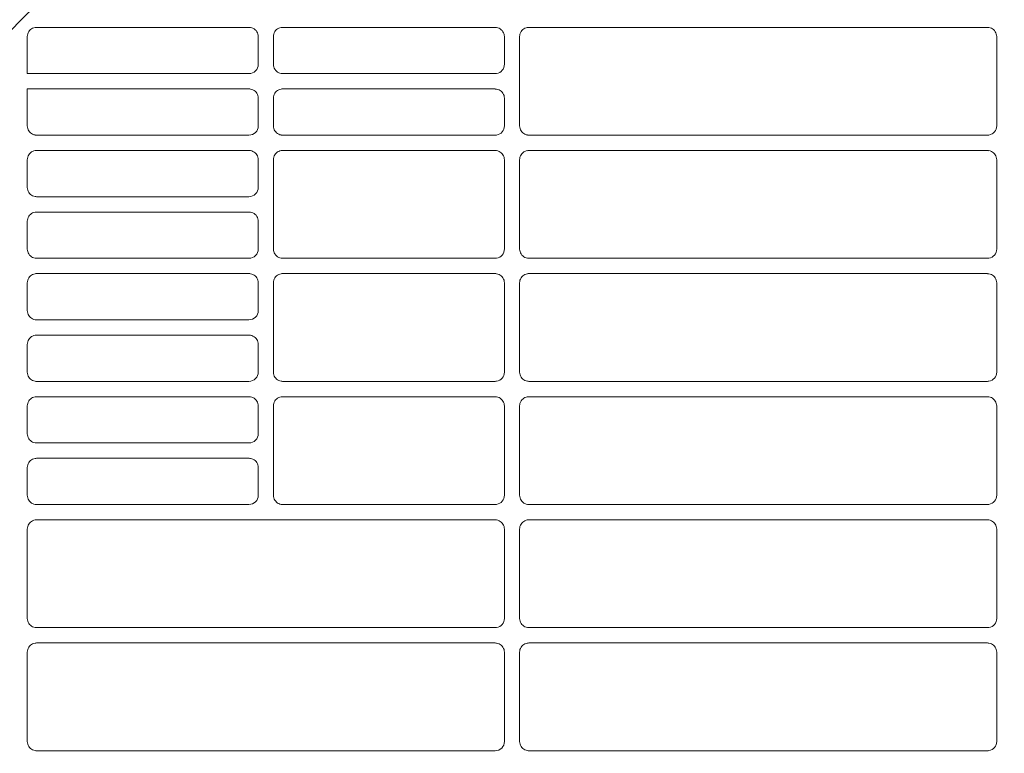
# Model space of a CAD drawing. Header units: millimetres. Extents: x -3034 to 546681, y -100001 to 133386.
# Tile 144 of 173: x 101760 to 101920, y -17900 to -17781. Entities that reach past the tile are written whole.
import ezdxf

# ---------------------------------------------------------------- set-up
doc = ezdxf.new("R2010")
doc.units = ezdxf.units.MM
doc.linetypes.add('ACAD_ISO03W100', pattern=[150, 60, -90])
doc.layers.get('Defpoints').update_dxf_attribs({"color": 252})
for name, color, linetype in [('___INST__AR_podstawy', 3, 'Continuous'), ('DETAIL', 5, 'Continuous'), ('ELEK CIENKIE', 80, 'Continuous'), ('ELEK ODGROMÓWKA', 214, 'Continuous')]:
    doc.layers.add(name, color=color, linetype=linetype)
doc.layers.add('I_WYMIARY', color=6, linetype='Continuous', lineweight=18)
doc.styles.add('DETALE1_100', font='arial.ttf', dxfattribs={"width": 0.6, "height": 200})
doc.dimstyles.new('Detale 1_100', dxfattribs={"dimscale": 0.12, "dimtxt": 250, "dimasz": 20, "dimexe": 50, "dimexo": 0, "dimgap": 30, "dimtad": 1, "dimdec": 1, "dimlfac": 0.1, "dimzin": 9, "dimdsep": 46, "dimtxsty": 'DETALE1_100', "dimblk1": 'DIM_KRESKA_', "dimblk2": 'DIM_KRESKA_', "dimsah": 1, "dimcen": 0, "dimse1": 1, "dimse2": 1, "dimclrd": 256, "dimclre": 256, "dimclrt": 256, "dimadec": 0, "dimazin": 0, "dimtfac": 0.01, "dimtdec": 1, "dimtix": 1, "dimtofl": 0, "dimtmove": 0, "dimatfit": 3, "dimfxl": 1, "dimtolj": 1, "dimtzin": 12, "dimlwd": -1, "dimarcsym": 0})

# ---------------------------------------------------------------- blocks, each defined once
blk = doc.blocks.new('iglice')
at = {"layer": 'ELEK CIENKIE', "color": 80, "linetype": 'ACAD_ISO03W100', "ltscale": 3}
blk.add_circle((-5706.4, 7322.5), 4350, dxfattribs=at)
blk = doc.blocks.new('wentDACH')
at = {"layer": 'DETAIL', "color": 8, "linetype": 'Continuous', "lineweight": 9}
for p, q in [((-84273.47, 25617.56), (-84273.48, 25617.35)), ((-84273.48, 25611.34), (-84273.48, 25617.35)), ((-84273.42, 25617.77), (-84273.47, 25617.56)), ((-84273.35, 25617.96), (-84273.42, 25617.77)), ((-84273.25, 25618.15), (-84273.35, 25617.96)), ((-84273.13, 25618.32), (-84273.25, 25618.15)), ((-84272.98, 25618.47), (-84273.13, 25618.32)), ((-84272.81, 25618.6), (-84272.98, 25618.47)), ((-84272.63, 25618.7), (-84272.81, 25618.6)), ((-84272.43, 25618.77), (-84272.63, 25618.7)), ((-84272.23, 25618.82), (-84272.43, 25618.77)), ((-84271.99, 25618.84), (-84237.45, 25618.84)), ((-84237.01, 25618.77), (-84237.22, 25618.82)), ((-84236.81, 25618.7), (-84237.01, 25618.77)), ((-84236.63, 25618.59), (-84236.81, 25618.7)), ((-84236.46, 25618.46), (-84236.63, 25618.59)), ((-84236.31, 25618.31), (-84236.46, 25618.46)), ((-84236.19, 25618.14), (-84236.31, 25618.31)), ((-84236.09, 25617.96), (-84236.19, 25618.14)), ((-84236.02, 25617.76), (-84236.09, 25617.96)), ((-84235.97, 25617.55), (-84236.02, 25617.76)), ((-84235.96, 25617.34), (-84235.97, 25617.55)), ((-84235.96, 25617.34), (-84235.96, 25612.84)), ((-84233.47, 25617.56), (-84233.48, 25617.35)), ((-84233.48, 25612.83), (-84233.48, 25617.35)), ((-84233.42, 25617.76), (-84233.47, 25617.56)), ((-84233.35, 25617.96), (-84233.42, 25617.76)), ((-84233.25, 25618.15), (-84233.35, 25617.96)), ((-84233.13, 25618.32), (-84233.25, 25618.15)), ((-84232.98, 25618.47), (-84233.13, 25618.32)), ((-84232.81, 25618.6), (-84232.98, 25618.47)), ((-84232.63, 25618.7), (-84232.81, 25618.6)), ((-84232.43, 25618.77), (-84232.63, 25618.7)), ((-84232.23, 25618.82), (-84232.43, 25618.77)), ((-84231.99, 25618.84), (-84197.45, 25618.84)), ((-84197.01, 25618.77), (-84197.22, 25618.82)), ((-84196.81, 25618.7), (-84197.01, 25618.77)), ((-84196.63, 25618.59), (-84196.81, 25618.7)), ((-84196.46, 25618.46), (-84196.63, 25618.59)), ((-84196.31, 25618.31), (-84196.46, 25618.46)), ((-84196.19, 25618.14), (-84196.31, 25618.31)), ((-84196.09, 25617.96), (-84196.19, 25618.14)), ((-84196.02, 25617.76), (-84196.09, 25617.96)), ((-84195.97, 25617.55), (-84196.02, 25617.76)), ((-84195.96, 25617.34), (-84195.97, 25617.55)), ((-84195.96, 25617.34), (-84195.96, 25612.84)), ((-84193.47, 25617.56), (-84193.48, 25617.35)), ((-84193.48, 25602.83), (-84193.48, 25617.35)), ((-84193.43, 25617.76), (-84193.47, 25617.56)), ((-84193.35, 25617.96), (-84193.43, 25617.76)), ((-84193.25, 25618.15), (-84193.35, 25617.96)), ((-84193.13, 25618.32), (-84193.25, 25618.15)), ((-84192.98, 25618.47), (-84193.13, 25618.32)), ((-84192.81, 25618.6), (-84192.98, 25618.47)), ((-84192.63, 25618.7), (-84192.81, 25618.6)), ((-84192.43, 25618.77), (-84192.63, 25618.7)), ((-84192.23, 25618.82), (-84192.43, 25618.77)), ((-84191.99, 25618.84), (-84117.45, 25618.84)), ((-84117.01, 25618.77), (-84117.22, 25618.82)), ((-84116.81, 25618.7), (-84117.01, 25618.77)), ((-84116.63, 25618.59), (-84116.81, 25618.7)), ((-84116.46, 25618.47), (-84116.63, 25618.59)), ((-84116.32, 25618.31), (-84116.46, 25618.47)), ((-84116.19, 25618.14), (-84116.32, 25618.31)), ((-84116.09, 25617.96), (-84116.19, 25618.14)), ((-84116.02, 25617.76), (-84116.09, 25617.96)), ((-84115.97, 25617.55), (-84116.02, 25617.76)), ((-84115.96, 25617.34), (-84115.97, 25617.55)), ((-84115.96, 25617.34), (-84115.96, 25602.84)), ((-84233.48, 25612.83), (-84233.47, 25612.62)), ((-84233.47, 25612.62), (-84233.42, 25612.41)), ((-84237.46, 25611.34), (-84273.48, 25611.34)), ((-84233.42, 25612.41), (-84233.35, 25612.22)), ((-84233.35, 25612.22), (-84233.25, 25612.03)), ((-84233.25, 25612.03), (-84233.12, 25611.86)), ((-84233.12, 25611.86), (-84232.98, 25611.71)), ((-84232.98, 25611.71), (-84232.81, 25611.58)), ((-84232.81, 25611.58), (-84232.62, 25611.48)), ((-84232.62, 25611.48), (-84232.43, 25611.41)), ((-84232.43, 25611.41), (-84232.22, 25611.36)), ((-84197.46, 25611.34), (-84231.99, 25611.34)), ((-84273.48, 25608.84), (-84237.45, 25608.84)), ((-84273.48, 25602.83), (-84273.48, 25608.84)), ((-84237.01, 25608.77), (-84237.22, 25608.82)), ((-84236.81, 25608.7), (-84237.01, 25608.77)), ((-84236.63, 25608.59), (-84236.81, 25608.7)), ((-84236.46, 25608.46), (-84236.63, 25608.59)), ((-84236.31, 25608.31), (-84236.46, 25608.46)), ((-84236.19, 25608.14), (-84236.31, 25608.31)), ((-84236.09, 25607.96), (-84236.19, 25608.14)), ((-84236.02, 25607.76), (-84236.09, 25607.96)), ((-84235.97, 25607.55), (-84236.02, 25607.76)), ((-84233.42, 25607.76), (-84233.47, 25607.56)), ((-84233.35, 25607.96), (-84233.42, 25607.76)), ((-84233.25, 25608.15), (-84233.35, 25607.96)), ((-84233.13, 25608.32), (-84233.25, 25608.15)), ((-84232.98, 25608.47), (-84233.13, 25608.32)), ((-84232.81, 25608.59), (-84232.98, 25608.47)), ((-84232.63, 25608.7), (-84232.81, 25608.59)), ((-84232.43, 25608.77), (-84232.63, 25608.7)), ((-84232.23, 25608.82), (-84232.43, 25608.77)), ((-84231.99, 25608.84), (-84197.45, 25608.84)), ((-84197.01, 25608.77), (-84197.22, 25608.82)), ((-84196.81, 25608.69), (-84197.01, 25608.77)), ((-84196.63, 25608.59), (-84196.81, 25608.69)), ((-84196.46, 25608.46), (-84196.63, 25608.59)), ((-84196.31, 25608.31), (-84196.46, 25608.46)), ((-84196.19, 25608.14), (-84196.31, 25608.31)), ((-84196.09, 25607.95), (-84196.19, 25608.14)), ((-84196.02, 25607.76), (-84196.09, 25607.95)), ((-84195.97, 25607.55), (-84196.02, 25607.76)), ((-84235.96, 25607.34), (-84235.97, 25607.55)), ((-84235.96, 25607.34), (-84235.96, 25602.84)), ((-84233.47, 25607.56), (-84233.48, 25607.35)), ((-84233.48, 25602.83), (-84233.48, 25607.35)), ((-84195.96, 25607.34), (-84195.97, 25607.55)), ((-84195.96, 25607.34), (-84195.96, 25602.84)), ((-84273.48, 25602.83), (-84273.47, 25602.62)), ((-84273.47, 25602.62), (-84273.42, 25602.41)), ((-84273.42, 25602.41), (-84273.35, 25602.21)), ((-84273.35, 25602.21), (-84273.25, 25602.03)), ((-84273.25, 25602.03), (-84273.12, 25601.86)), ((-84273.12, 25601.86), (-84272.98, 25601.71)), ((-84272.98, 25601.71), (-84272.81, 25601.58)), ((-84272.81, 25601.58), (-84272.62, 25601.48)), ((-84272.62, 25601.48), (-84272.43, 25601.4)), ((-84272.43, 25601.4), (-84272.22, 25601.36)), ((-84237.46, 25601.34), (-84271.99, 25601.34)), ((-84233.48, 25602.83), (-84233.47, 25602.62)), ((-84233.47, 25602.62), (-84233.42, 25602.41)), ((-84233.42, 25602.41), (-84233.35, 25602.21)), ((-84233.35, 25602.21), (-84233.25, 25602.03)), ((-84233.25, 25602.03), (-84233.12, 25601.86)), ((-84233.12, 25601.86), (-84232.98, 25601.71)), ((-84232.98, 25601.71), (-84232.81, 25601.58)), ((-84232.81, 25601.58), (-84232.62, 25601.48)), ((-84232.62, 25601.48), (-84232.43, 25601.4)), ((-84232.43, 25601.4), (-84232.22, 25601.36)), ((-84197.46, 25601.34), (-84231.99, 25601.34)), ((-84193.48, 25602.83), (-84193.47, 25602.62)), ((-84193.47, 25602.62), (-84193.42, 25602.41)), ((-84193.42, 25602.41), (-84193.35, 25602.21)), ((-84193.35, 25602.21), (-84193.25, 25602.03)), ((-84193.25, 25602.03), (-84193.13, 25601.86)), ((-84193.13, 25601.86), (-84192.98, 25601.71)), ((-84192.98, 25601.71), (-84192.81, 25601.58)), ((-84192.81, 25601.58), (-84192.62, 25601.48)), ((-84192.62, 25601.48), (-84192.43, 25601.4)), ((-84192.43, 25601.4), (-84192.22, 25601.36)), ((-84117.46, 25601.34), (-84191.99, 25601.34)), ((-84273.25, 25598.15), (-84273.35, 25597.96)), ((-84273.13, 25598.32), (-84273.25, 25598.15)), ((-84272.98, 25598.47), (-84273.13, 25598.32)), ((-84272.81, 25598.6), (-84272.98, 25598.47)), ((-84272.63, 25598.7), (-84272.81, 25598.6)), ((-84272.43, 25598.77), (-84272.63, 25598.7)), ((-84272.23, 25598.82), (-84272.43, 25598.77)), ((-84271.99, 25598.84), (-84237.45, 25598.84)), ((-84237.01, 25598.77), (-84237.22, 25598.82)), ((-84236.81, 25598.7), (-84237.01, 25598.77)), ((-84236.63, 25598.59), (-84236.81, 25598.7)), ((-84236.46, 25598.46), (-84236.63, 25598.59)), ((-84236.31, 25598.31), (-84236.46, 25598.46)), ((-84236.19, 25598.14), (-84236.31, 25598.31)), ((-84236.09, 25597.96), (-84236.19, 25598.14)), ((-84233.25, 25598.15), (-84233.35, 25597.96)), ((-84233.13, 25598.32), (-84233.25, 25598.15)), ((-84232.98, 25598.47), (-84233.13, 25598.32)), ((-84232.81, 25598.6), (-84232.98, 25598.47)), ((-84232.63, 25598.7), (-84232.81, 25598.6)), ((-84232.43, 25598.77), (-84232.63, 25598.7)), ((-84232.23, 25598.82), (-84232.43, 25598.77)), ((-84231.99, 25598.84), (-84197.45, 25598.84)), ((-84197.01, 25598.77), (-84197.22, 25598.82)), ((-84196.81, 25598.7), (-84197.01, 25598.77)), ((-84196.63, 25598.59), (-84196.81, 25598.7)), ((-84196.46, 25598.46), (-84196.63, 25598.59)), ((-84196.31, 25598.31), (-84196.46, 25598.46)), ((-84196.19, 25598.14), (-84196.31, 25598.31)), ((-84196.09, 25597.96), (-84196.19, 25598.14)), ((-84193.25, 25598.15), (-84193.35, 25597.96)), ((-84193.13, 25598.32), (-84193.25, 25598.15)), ((-84192.98, 25598.47), (-84193.13, 25598.32)), ((-84192.81, 25598.6), (-84192.98, 25598.47)), ((-84192.63, 25598.7), (-84192.81, 25598.6)), ((-84192.43, 25598.77), (-84192.63, 25598.7)), ((-84192.23, 25598.82), (-84192.43, 25598.77)), ((-84191.99, 25598.84), (-84117.45, 25598.84)), ((-84117.01, 25598.77), (-84117.22, 25598.82)), ((-84116.81, 25598.7), (-84117.01, 25598.77)), ((-84116.63, 25598.59), (-84116.81, 25598.7)), ((-84116.46, 25598.47), (-84116.63, 25598.59)), ((-84116.32, 25598.31), (-84116.46, 25598.47)), ((-84116.19, 25598.14), (-84116.32, 25598.31)), ((-84116.09, 25597.96), (-84116.19, 25598.14)), ((-84273.47, 25597.56), (-84273.48, 25597.35)), ((-84273.48, 25592.83), (-84273.48, 25597.35)), ((-84273.42, 25597.77), (-84273.47, 25597.56)), ((-84273.35, 25597.96), (-84273.42, 25597.77)), ((-84236.02, 25597.76), (-84236.09, 25597.96)), ((-84235.97, 25597.55), (-84236.02, 25597.76)), ((-84235.96, 25597.34), (-84235.97, 25597.55)), ((-84235.96, 25597.34), (-84235.96, 25592.84)), ((-84233.47, 25597.56), (-84233.48, 25597.35)), ((-84233.48, 25582.83), (-84233.48, 25597.35)), ((-84233.42, 25597.77), (-84233.47, 25597.56)), ((-84233.35, 25597.96), (-84233.42, 25597.77)), ((-84196.02, 25597.76), (-84196.09, 25597.96)), ((-84195.97, 25597.55), (-84196.02, 25597.76)), ((-84195.96, 25597.34), (-84195.97, 25597.55)), ((-84195.96, 25597.34), (-84195.96, 25582.84)), ((-84193.47, 25597.56), (-84193.48, 25597.35)), ((-84193.48, 25582.83), (-84193.48, 25597.35)), ((-84193.43, 25597.76), (-84193.47, 25597.56)), ((-84193.35, 25597.96), (-84193.43, 25597.76)), ((-84116.02, 25597.76), (-84116.09, 25597.96)), ((-84115.97, 25597.55), (-84116.02, 25597.76)), ((-84115.96, 25597.34), (-84115.97, 25597.55)), ((-84115.96, 25597.34), (-84115.96, 25582.84)), ((-84273.48, 25592.83), (-84273.47, 25592.62)), ((-84273.47, 25592.62), (-84273.42, 25592.41)), ((-84273.42, 25592.41), (-84273.35, 25592.22)), ((-84273.35, 25592.22), (-84273.25, 25592.03)), ((-84273.25, 25592.03), (-84273.12, 25591.86)), ((-84273.12, 25591.86), (-84272.98, 25591.71)), ((-84272.98, 25591.71), (-84272.81, 25591.58)), ((-84272.81, 25591.58), (-84272.62, 25591.48)), ((-84272.62, 25591.48), (-84272.43, 25591.41)), ((-84272.43, 25591.41), (-84272.22, 25591.36)), ((-84237.46, 25591.34), (-84271.99, 25591.34)), ((-84272.81, 25588.59), (-84272.98, 25588.47)), ((-84272.63, 25588.7), (-84272.81, 25588.59)), ((-84272.43, 25588.77), (-84272.63, 25588.7)), ((-84272.23, 25588.82), (-84272.43, 25588.77)), ((-84271.99, 25588.84), (-84237.45, 25588.84)), ((-84237.01, 25588.77), (-84237.22, 25588.82)), ((-84236.81, 25588.7), (-84237.01, 25588.77)), ((-84236.63, 25588.59), (-84236.81, 25588.7)), ((-84236.46, 25588.46), (-84236.63, 25588.59)), ((-84273.47, 25587.56), (-84273.48, 25587.35)), ((-84273.48, 25582.83), (-84273.48, 25587.35)), ((-84273.42, 25587.76), (-84273.47, 25587.56)), ((-84273.35, 25587.96), (-84273.42, 25587.76)), ((-84273.25, 25588.15), (-84273.35, 25587.96)), ((-84273.13, 25588.32), (-84273.25, 25588.15)), ((-84272.98, 25588.47), (-84273.13, 25588.32)), ((-84236.31, 25588.31), (-84236.46, 25588.46)), ((-84236.19, 25588.14), (-84236.31, 25588.31)), ((-84236.09, 25587.96), (-84236.19, 25588.14)), ((-84236.02, 25587.76), (-84236.09, 25587.96)), ((-84235.97, 25587.55), (-84236.02, 25587.76)), ((-84235.96, 25587.34), (-84235.97, 25587.55)), ((-84235.96, 25587.34), (-84235.96, 25582.84)), ((-84273.48, 25582.83), (-84273.47, 25582.62)), ((-84273.47, 25582.62), (-84273.42, 25582.41)), ((-84273.42, 25582.41), (-84273.35, 25582.21)), ((-84273.35, 25582.21), (-84273.25, 25582.03)), ((-84233.48, 25582.83), (-84233.47, 25582.62)), ((-84233.47, 25582.62), (-84233.42, 25582.41)), ((-84233.42, 25582.41), (-84233.35, 25582.21)), ((-84233.35, 25582.21), (-84233.25, 25582.03)), ((-84193.48, 25582.83), (-84193.47, 25582.62)), ((-84193.47, 25582.62), (-84193.42, 25582.41)), ((-84193.42, 25582.41), (-84193.35, 25582.21)), ((-84193.35, 25582.21), (-84193.25, 25582.03)), ((-84273.25, 25582.03), (-84273.12, 25581.86)), ((-84273.12, 25581.86), (-84272.98, 25581.71)), ((-84272.98, 25581.71), (-84272.81, 25581.58)), ((-84272.81, 25581.58), (-84272.62, 25581.48)), ((-84272.62, 25581.48), (-84272.43, 25581.4)), ((-84272.43, 25581.4), (-84272.22, 25581.36)), ((-84237.46, 25581.34), (-84271.99, 25581.34)), ((-84233.25, 25582.03), (-84233.12, 25581.86)), ((-84233.12, 25581.86), (-84232.98, 25581.71)), ((-84232.98, 25581.71), (-84232.81, 25581.58)), ((-84232.81, 25581.58), (-84232.62, 25581.48)), ((-84232.62, 25581.48), (-84232.43, 25581.4)), ((-84232.43, 25581.4), (-84232.22, 25581.36)), ((-84197.46, 25581.34), (-84231.99, 25581.34)), ((-84193.25, 25582.03), (-84193.13, 25581.86)), ((-84193.13, 25581.86), (-84192.98, 25581.71)), ((-84192.98, 25581.71), (-84192.81, 25581.58)), ((-84192.81, 25581.58), (-84192.62, 25581.48)), ((-84192.62, 25581.48), (-84192.43, 25581.4)), ((-84192.43, 25581.4), (-84192.22, 25581.36)), ((-84117.46, 25581.34), (-84191.99, 25581.34)), ((-84273.47, 25577.56), (-84273.48, 25577.35)), ((-84273.48, 25572.83), (-84273.48, 25577.35)), ((-84273.42, 25577.77), (-84273.47, 25577.56)), ((-84273.35, 25577.96), (-84273.42, 25577.77)), ((-84273.25, 25578.15), (-84273.35, 25577.96)), ((-84273.13, 25578.32), (-84273.25, 25578.15)), ((-84272.98, 25578.47), (-84273.13, 25578.32)), ((-84272.81, 25578.6), (-84272.98, 25578.47)), ((-84272.63, 25578.7), (-84272.81, 25578.6)), ((-84272.43, 25578.77), (-84272.63, 25578.7)), ((-84272.23, 25578.82), (-84272.43, 25578.77)), ((-84271.99, 25578.84), (-84237.45, 25578.84)), ((-84237.01, 25578.77), (-84237.22, 25578.82)), ((-84236.81, 25578.7), (-84237.01, 25578.77)), ((-84236.63, 25578.59), (-84236.81, 25578.7)), ((-84236.46, 25578.46), (-84236.63, 25578.59)), ((-84236.31, 25578.31), (-84236.46, 25578.46)), ((-84236.19, 25578.14), (-84236.31, 25578.31)), ((-84236.09, 25577.96), (-84236.19, 25578.14)), ((-84236.02, 25577.76), (-84236.09, 25577.96)), ((-84235.97, 25577.55), (-84236.02, 25577.76)), ((-84235.96, 25577.34), (-84235.97, 25577.55)), ((-84235.96, 25577.34), (-84235.96, 25572.84)), ((-84233.47, 25577.56), (-84233.48, 25577.35)), ((-84233.48, 25562.83), (-84233.48, 25577.35)), ((-84233.42, 25577.77), (-84233.47, 25577.56)), ((-84233.35, 25577.96), (-84233.42, 25577.77)), ((-84233.25, 25578.15), (-84233.35, 25577.96)), ((-84233.13, 25578.32), (-84233.25, 25578.15)), ((-84232.98, 25578.47), (-84233.13, 25578.32)), ((-84232.81, 25578.6), (-84232.98, 25578.47)), ((-84232.63, 25578.7), (-84232.81, 25578.6)), ((-84232.43, 25578.77), (-84232.63, 25578.7)), ((-84232.23, 25578.82), (-84232.43, 25578.77)), ((-84231.99, 25578.84), (-84197.45, 25578.84)), ((-84197.01, 25578.77), (-84197.22, 25578.82)), ((-84196.81, 25578.7), (-84197.01, 25578.77)), ((-84196.63, 25578.59), (-84196.81, 25578.7)), ((-84196.46, 25578.47), (-84196.63, 25578.59)), ((-84196.31, 25578.31), (-84196.46, 25578.47)), ((-84196.19, 25578.14), (-84196.31, 25578.31)), ((-84196.09, 25577.96), (-84196.19, 25578.14)), ((-84196.02, 25577.76), (-84196.09, 25577.96)), ((-84195.97, 25577.55), (-84196.02, 25577.76)), ((-84195.96, 25577.34), (-84195.97, 25577.55)), ((-84195.96, 25577.34), (-84195.96, 25562.84)), ((-84193.47, 25577.56), (-84193.48, 25577.35)), ((-84193.48, 25562.83), (-84193.48, 25577.35)), ((-84193.43, 25577.76), (-84193.47, 25577.56)), ((-84193.35, 25577.96), (-84193.43, 25577.76)), ((-84193.25, 25578.15), (-84193.35, 25577.96)), ((-84193.13, 25578.32), (-84193.25, 25578.15)), ((-84192.98, 25578.47), (-84193.13, 25578.32)), ((-84192.81, 25578.6), (-84192.98, 25578.47)), ((-84192.63, 25578.7), (-84192.81, 25578.6)), ((-84192.43, 25578.77), (-84192.63, 25578.7)), ((-84192.23, 25578.82), (-84192.43, 25578.77)), ((-84191.99, 25578.84), (-84117.45, 25578.84)), ((-84117.01, 25578.77), (-84117.22, 25578.82)), ((-84116.81, 25578.7), (-84117.01, 25578.77)), ((-84116.63, 25578.59), (-84116.81, 25578.7)), ((-84116.46, 25578.47), (-84116.63, 25578.59)), ((-84116.32, 25578.31), (-84116.46, 25578.47)), ((-84116.19, 25578.14), (-84116.32, 25578.31)), ((-84116.09, 25577.96), (-84116.19, 25578.14)), ((-84116.02, 25577.76), (-84116.09, 25577.96)), ((-84115.97, 25577.55), (-84116.02, 25577.76)), ((-84115.96, 25577.34), (-84115.97, 25577.55)), ((-84115.96, 25577.34), (-84115.96, 25562.84)), ((-84273.48, 25572.83), (-84273.47, 25572.62)), ((-84273.47, 25572.62), (-84273.42, 25572.41)), ((-84273.42, 25572.41), (-84273.35, 25572.22)), ((-84273.35, 25572.22), (-84273.25, 25572.03)), ((-84273.25, 25572.03), (-84273.12, 25571.86)), ((-84273.12, 25571.86), (-84272.98, 25571.71)), ((-84272.98, 25571.71), (-84272.81, 25571.58)), ((-84272.81, 25571.58), (-84272.62, 25571.48)), ((-84272.62, 25571.48), (-84272.43, 25571.41)), ((-84272.43, 25571.41), (-84272.22, 25571.36)), ((-84237.46, 25571.34), (-84271.99, 25571.34)), ((-84273.42, 25567.76), (-84273.47, 25567.56)), ((-84273.35, 25567.96), (-84273.42, 25567.76)), ((-84273.25, 25568.15), (-84273.35, 25567.96)), ((-84273.13, 25568.32), (-84273.25, 25568.15)), ((-84272.98, 25568.47), (-84273.13, 25568.32)), ((-84272.81, 25568.6), (-84272.98, 25568.47)), ((-84272.63, 25568.7), (-84272.81, 25568.6)), ((-84272.43, 25568.77), (-84272.63, 25568.7)), ((-84272.23, 25568.82), (-84272.43, 25568.77)), ((-84271.99, 25568.84), (-84237.45, 25568.84)), ((-84237.01, 25568.77), (-84237.22, 25568.82)), ((-84236.81, 25568.7), (-84237.01, 25568.77)), ((-84236.63, 25568.59), (-84236.81, 25568.7)), ((-84236.46, 25568.46), (-84236.63, 25568.59)), ((-84236.31, 25568.31), (-84236.46, 25568.46)), ((-84236.19, 25568.14), (-84236.31, 25568.31)), ((-84236.09, 25567.96), (-84236.19, 25568.14)), ((-84236.02, 25567.76), (-84236.09, 25567.96)), ((-84235.97, 25567.55), (-84236.02, 25567.76)), ((-84273.47, 25567.56), (-84273.48, 25567.35)), ((-84273.48, 25562.83), (-84273.48, 25567.35)), ((-84235.96, 25567.34), (-84235.97, 25567.55)), ((-84235.96, 25567.34), (-84235.96, 25562.84)), ((-84273.48, 25562.83), (-84273.47, 25562.62)), ((-84273.47, 25562.62), (-84273.42, 25562.41)), ((-84273.42, 25562.41), (-84273.35, 25562.21)), ((-84273.35, 25562.21), (-84273.25, 25562.03)), ((-84273.25, 25562.03), (-84273.12, 25561.86)), ((-84273.12, 25561.86), (-84272.98, 25561.71)), ((-84272.98, 25561.71), (-84272.81, 25561.58)), ((-84272.81, 25561.58), (-84272.62, 25561.48)), ((-84272.62, 25561.48), (-84272.43, 25561.4)), ((-84272.43, 25561.4), (-84272.22, 25561.36)), ((-84237.46, 25561.34), (-84271.99, 25561.34)), ((-84233.48, 25562.83), (-84233.47, 25562.62)), ((-84233.47, 25562.62), (-84233.42, 25562.41)), ((-84233.42, 25562.41), (-84233.35, 25562.21)), ((-84233.35, 25562.21), (-84233.25, 25562.03)), ((-84233.25, 25562.03), (-84233.12, 25561.86)), ((-84233.12, 25561.86), (-84232.98, 25561.71)), ((-84232.98, 25561.71), (-84232.81, 25561.58)), ((-84232.81, 25561.58), (-84232.62, 25561.48)), ((-84232.62, 25561.48), (-84232.43, 25561.4)), ((-84232.43, 25561.4), (-84232.22, 25561.36)), ((-84197.46, 25561.34), (-84231.99, 25561.34)), ((-84193.48, 25562.83), (-84193.47, 25562.62)), ((-84193.47, 25562.62), (-84193.42, 25562.41)), ((-84193.42, 25562.41), (-84193.35, 25562.22)), ((-84193.35, 25562.22), (-84193.25, 25562.03)), ((-84193.25, 25562.03), (-84193.13, 25561.86)), ((-84193.13, 25561.86), (-84192.98, 25561.71)), ((-84192.98, 25561.71), (-84192.81, 25561.58)), ((-84192.81, 25561.58), (-84192.62, 25561.48)), ((-84192.62, 25561.48), (-84192.43, 25561.4)), ((-84192.43, 25561.4), (-84192.22, 25561.36)), ((-84117.46, 25561.34), (-84191.99, 25561.34)), ((-84273.25, 25558.15), (-84273.35, 25557.96)), ((-84273.13, 25558.32), (-84273.25, 25558.15)), ((-84272.98, 25558.47), (-84273.13, 25558.32)), ((-84272.81, 25558.6), (-84272.98, 25558.47)), ((-84272.63, 25558.7), (-84272.81, 25558.6)), ((-84272.43, 25558.77), (-84272.63, 25558.7)), ((-84272.23, 25558.82), (-84272.43, 25558.77)), ((-84271.99, 25558.84), (-84237.45, 25558.84)), ((-84237.01, 25558.77), (-84237.22, 25558.82)), ((-84236.81, 25558.7), (-84237.01, 25558.77)), ((-84236.63, 25558.59), (-84236.81, 25558.7)), ((-84236.46, 25558.47), (-84236.63, 25558.59)), ((-84236.31, 25558.31), (-84236.46, 25558.47)), ((-84236.19, 25558.14), (-84236.31, 25558.31)), ((-84236.09, 25557.96), (-84236.19, 25558.14)), ((-84233.25, 25558.15), (-84233.35, 25557.96)), ((-84233.13, 25558.32), (-84233.25, 25558.15)), ((-84232.98, 25558.47), (-84233.13, 25558.32)), ((-84232.81, 25558.6), (-84232.98, 25558.47)), ((-84232.63, 25558.7), (-84232.81, 25558.6)), ((-84232.43, 25558.77), (-84232.63, 25558.7)), ((-84232.23, 25558.82), (-84232.43, 25558.77)), ((-84231.99, 25558.84), (-84197.45, 25558.84)), ((-84197.01, 25558.77), (-84197.22, 25558.82)), ((-84196.81, 25558.7), (-84197.01, 25558.77)), ((-84196.63, 25558.59), (-84196.81, 25558.7)), ((-84196.46, 25558.47), (-84196.63, 25558.59)), ((-84196.31, 25558.31), (-84196.46, 25558.47)), ((-84196.19, 25558.14), (-84196.31, 25558.31)), ((-84196.09, 25557.96), (-84196.19, 25558.14)), ((-84193.25, 25558.15), (-84193.35, 25557.96)), ((-84193.13, 25558.32), (-84193.25, 25558.15)), ((-84192.98, 25558.47), (-84193.13, 25558.32)), ((-84192.81, 25558.6), (-84192.98, 25558.47)), ((-84192.63, 25558.7), (-84192.81, 25558.6)), ((-84192.43, 25558.77), (-84192.63, 25558.7)), ((-84192.23, 25558.82), (-84192.43, 25558.77)), ((-84191.99, 25558.84), (-84117.45, 25558.84)), ((-84117.01, 25558.77), (-84117.22, 25558.82)), ((-84116.82, 25558.7), (-84117.01, 25558.77)), ((-84116.63, 25558.59), (-84116.82, 25558.7)), ((-84116.46, 25558.47), (-84116.63, 25558.59)), ((-84116.32, 25558.31), (-84116.46, 25558.47)), ((-84116.19, 25558.14), (-84116.32, 25558.31)), ((-84116.09, 25557.96), (-84116.19, 25558.14)), ((-84273.47, 25557.56), (-84273.48, 25557.35)), ((-84273.48, 25552.83), (-84273.48, 25557.35)), ((-84273.42, 25557.77), (-84273.47, 25557.56)), ((-84273.35, 25557.96), (-84273.42, 25557.77)), ((-84236.02, 25557.76), (-84236.09, 25557.96)), ((-84235.97, 25557.55), (-84236.02, 25557.76)), ((-84235.96, 25557.34), (-84235.97, 25557.55)), ((-84235.96, 25557.34), (-84235.96, 25552.84)), ((-84233.47, 25557.56), (-84233.48, 25557.35)), ((-84233.48, 25542.83), (-84233.48, 25557.35)), ((-84233.42, 25557.77), (-84233.47, 25557.56)), ((-84233.35, 25557.96), (-84233.42, 25557.77)), ((-84196.02, 25557.76), (-84196.09, 25557.96)), ((-84195.97, 25557.55), (-84196.02, 25557.76)), ((-84195.96, 25557.34), (-84195.97, 25557.55)), ((-84195.96, 25557.34), (-84195.96, 25542.84)), ((-84193.47, 25557.56), (-84193.48, 25557.35)), ((-84193.48, 25542.83), (-84193.48, 25557.35)), ((-84193.43, 25557.77), (-84193.47, 25557.56)), ((-84193.35, 25557.96), (-84193.43, 25557.77)), ((-84116.02, 25557.76), (-84116.09, 25557.96)), ((-84115.97, 25557.55), (-84116.02, 25557.76)), ((-84115.96, 25557.34), (-84115.97, 25557.55)), ((-84115.96, 25557.34), (-84115.96, 25542.84)), ((-84273.48, 25552.83), (-84273.47, 25552.62)), ((-84273.47, 25552.62), (-84273.42, 25552.41)), ((-84273.42, 25552.41), (-84273.35, 25552.22)), ((-84273.35, 25552.22), (-84273.25, 25552.03)), ((-84273.25, 25552.03), (-84273.12, 25551.86)), ((-84273.12, 25551.86), (-84272.98, 25551.71)), ((-84272.98, 25551.71), (-84272.81, 25551.58)), ((-84272.81, 25551.58), (-84272.62, 25551.48)), ((-84272.62, 25551.48), (-84272.43, 25551.41)), ((-84272.43, 25551.41), (-84272.22, 25551.36)), ((-84237.46, 25551.34), (-84271.99, 25551.34)), ((-84272.81, 25548.6), (-84272.98, 25548.47)), ((-84272.63, 25548.7), (-84272.81, 25548.6)), ((-84272.43, 25548.77), (-84272.63, 25548.7)), ((-84272.23, 25548.82), (-84272.43, 25548.77)), ((-84271.99, 25548.84), (-84237.45, 25548.84)), ((-84237.01, 25548.77), (-84237.22, 25548.82)), ((-84236.81, 25548.7), (-84237.01, 25548.77)), ((-84236.63, 25548.59), (-84236.81, 25548.7)), ((-84236.46, 25548.46), (-84236.63, 25548.59)), ((-84273.47, 25547.56), (-84273.48, 25547.35)), ((-84273.48, 25542.83), (-84273.48, 25547.35)), ((-84273.42, 25547.77), (-84273.47, 25547.56)), ((-84273.35, 25547.96), (-84273.42, 25547.77)), ((-84273.25, 25548.15), (-84273.35, 25547.96)), ((-84273.13, 25548.32), (-84273.25, 25548.15)), ((-84272.98, 25548.47), (-84273.13, 25548.32)), ((-84236.31, 25548.31), (-84236.46, 25548.46)), ((-84236.19, 25548.14), (-84236.31, 25548.31)), ((-84236.09, 25547.96), (-84236.19, 25548.14)), ((-84236.02, 25547.76), (-84236.09, 25547.96)), ((-84235.97, 25547.55), (-84236.02, 25547.76)), ((-84235.96, 25547.34), (-84235.97, 25547.55)), ((-84235.96, 25547.34), (-84235.96, 25542.84)), ((-84273.48, 25542.83), (-84273.47, 25542.62)), ((-84273.47, 25542.62), (-84273.42, 25542.41)), ((-84273.42, 25542.41), (-84273.35, 25542.21)), ((-84273.35, 25542.21), (-84273.25, 25542.03)), ((-84233.48, 25542.83), (-84233.47, 25542.62)), ((-84233.47, 25542.62), (-84233.42, 25542.41)), ((-84233.42, 25542.41), (-84233.35, 25542.22)), ((-84233.35, 25542.22), (-84233.25, 25542.03)), ((-84193.48, 25542.83), (-84193.47, 25542.62)), ((-84193.47, 25542.62), (-84193.42, 25542.41)), ((-84193.42, 25542.41), (-84193.35, 25542.22)), ((-84193.35, 25542.22), (-84193.25, 25542.03)), ((-84273.25, 25542.03), (-84273.12, 25541.86)), ((-84273.12, 25541.86), (-84272.98, 25541.71)), ((-84272.98, 25541.71), (-84272.81, 25541.58)), ((-84272.81, 25541.58), (-84272.62, 25541.48)), ((-84272.62, 25541.48), (-84272.43, 25541.41)), ((-84272.43, 25541.41), (-84272.22, 25541.36)), ((-84237.46, 25541.34), (-84271.99, 25541.34)), ((-84233.25, 25542.03), (-84233.12, 25541.86)), ((-84233.12, 25541.86), (-84232.98, 25541.71)), ((-84232.98, 25541.71), (-84232.81, 25541.58)), ((-84232.81, 25541.58), (-84232.62, 25541.48)), ((-84232.62, 25541.48), (-84232.43, 25541.41)), ((-84232.43, 25541.41), (-84232.22, 25541.36)), ((-84197.46, 25541.34), (-84231.99, 25541.34)), ((-84193.25, 25542.03), (-84193.13, 25541.86)), ((-84193.13, 25541.86), (-84192.98, 25541.71)), ((-84192.98, 25541.71), (-84192.81, 25541.58)), ((-84192.81, 25541.58), (-84192.62, 25541.48)), ((-84192.62, 25541.48), (-84192.43, 25541.41)), ((-84192.43, 25541.41), (-84192.22, 25541.36)), ((-84117.46, 25541.34), (-84191.99, 25541.34)), ((-84273.47, 25537.56), (-84273.48, 25537.35)), ((-84273.48, 25522.83), (-84273.48, 25537.35)), ((-84273.42, 25537.77), (-84273.47, 25537.56)), ((-84273.35, 25537.96), (-84273.42, 25537.77)), ((-84273.25, 25538.15), (-84273.35, 25537.96)), ((-84273.13, 25538.32), (-84273.25, 25538.15)), ((-84272.98, 25538.47), (-84273.13, 25538.32)), ((-84272.81, 25538.6), (-84272.98, 25538.47)), ((-84272.63, 25538.7), (-84272.81, 25538.6)), ((-84272.43, 25538.77), (-84272.63, 25538.7)), ((-84272.23, 25538.82), (-84272.43, 25538.77)), ((-84271.99, 25538.84), (-84197.45, 25538.84)), ((-84197.01, 25538.77), (-84197.22, 25538.82)), ((-84196.81, 25538.7), (-84197.01, 25538.77)), ((-84196.63, 25538.59), (-84196.81, 25538.7)), ((-84196.46, 25538.47), (-84196.63, 25538.59)), ((-84196.31, 25538.31), (-84196.46, 25538.47)), ((-84196.19, 25538.14), (-84196.31, 25538.31)), ((-84196.09, 25537.96), (-84196.19, 25538.14)), ((-84196.02, 25537.76), (-84196.09, 25537.96)), ((-84195.97, 25537.55), (-84196.02, 25537.76)), ((-84195.96, 25537.34), (-84195.97, 25537.55)), ((-84195.96, 25537.34), (-84195.96, 25522.84)), ((-84193.47, 25537.56), (-84193.48, 25537.35)), ((-84193.48, 25522.83), (-84193.48, 25537.35)), ((-84193.43, 25537.77), (-84193.47, 25537.56)), ((-84193.35, 25537.96), (-84193.43, 25537.77)), ((-84193.25, 25538.15), (-84193.35, 25537.96)), ((-84193.13, 25538.32), (-84193.25, 25538.15)), ((-84192.98, 25538.47), (-84193.13, 25538.32)), ((-84192.81, 25538.6), (-84192.98, 25538.47)), ((-84192.63, 25538.7), (-84192.81, 25538.6)), ((-84192.43, 25538.77), (-84192.63, 25538.7)), ((-84192.23, 25538.82), (-84192.43, 25538.77)), ((-84191.99, 25538.84), (-84117.45, 25538.84)), ((-84117.01, 25538.77), (-84117.22, 25538.82)), ((-84116.82, 25538.7), (-84117.01, 25538.77)), ((-84116.63, 25538.59), (-84116.82, 25538.7)), ((-84116.46, 25538.47), (-84116.63, 25538.59)), ((-84116.32, 25538.32), (-84116.46, 25538.47)), ((-84116.19, 25538.14), (-84116.32, 25538.32)), ((-84116.09, 25537.96), (-84116.19, 25538.14)), ((-84116.02, 25537.76), (-84116.09, 25537.96)), ((-84115.97, 25537.55), (-84116.02, 25537.76)), ((-84115.96, 25537.34), (-84115.97, 25537.55)), ((-84115.96, 25537.34), (-84115.96, 25522.84)), ((-84273.48, 25522.83), (-84273.47, 25522.62)), ((-84273.47, 25522.62), (-84273.42, 25522.41)), ((-84273.42, 25522.41), (-84273.35, 25522.22)), ((-84273.35, 25522.22), (-84273.25, 25522.03)), ((-84273.25, 25522.03), (-84273.12, 25521.86)), ((-84273.12, 25521.86), (-84272.98, 25521.71)), ((-84272.98, 25521.71), (-84272.81, 25521.58)), ((-84272.81, 25521.58), (-84272.62, 25521.48)), ((-84272.62, 25521.48), (-84272.43, 25521.41)), ((-84272.43, 25521.41), (-84272.22, 25521.36)), ((-84197.46, 25521.34), (-84271.99, 25521.34)), ((-84193.48, 25522.83), (-84193.47, 25522.62)), ((-84193.47, 25522.62), (-84193.42, 25522.41)), ((-84193.42, 25522.41), (-84193.35, 25522.22)), ((-84193.35, 25522.22), (-84193.25, 25522.03)), ((-84193.25, 25522.03), (-84193.13, 25521.86)), ((-84193.13, 25521.86), (-84192.98, 25521.71)), ((-84192.98, 25521.71), (-84192.81, 25521.58)), ((-84192.81, 25521.58), (-84192.62, 25521.48)), ((-84192.62, 25521.48), (-84192.43, 25521.41)), ((-84192.43, 25521.41), (-84192.22, 25521.36)), ((-84117.46, 25521.34), (-84191.99, 25521.34)), ((-84273.25, 25518.15), (-84273.35, 25517.96)), ((-84273.13, 25518.32), (-84273.25, 25518.15)), ((-84272.98, 25518.47), (-84273.13, 25518.32)), ((-84272.81, 25518.6), (-84272.98, 25518.47)), ((-84272.63, 25518.7), (-84272.81, 25518.6)), ((-84272.43, 25518.77), (-84272.63, 25518.7)), ((-84272.23, 25518.82), (-84272.43, 25518.77)), ((-84271.99, 25518.84), (-84197.45, 25518.84)), ((-84197.01, 25518.77), (-84197.22, 25518.82)), ((-84196.81, 25518.7), (-84197.01, 25518.77)), ((-84196.63, 25518.59), (-84196.81, 25518.7)), ((-84196.46, 25518.47), (-84196.63, 25518.59)), ((-84196.31, 25518.31), (-84196.46, 25518.47)), ((-84196.19, 25518.14), (-84196.31, 25518.31)), ((-84196.09, 25517.96), (-84196.19, 25518.14)), ((-84193.25, 25518.15), (-84193.35, 25517.96)), ((-84193.13, 25518.32), (-84193.25, 25518.15)), ((-84192.98, 25518.47), (-84193.13, 25518.32)), ((-84192.81, 25518.6), (-84192.98, 25518.47)), ((-84192.63, 25518.7), (-84192.81, 25518.6)), ((-84192.43, 25518.77), (-84192.63, 25518.7)), ((-84192.23, 25518.82), (-84192.43, 25518.77)), ((-84191.99, 25518.84), (-84117.45, 25518.84)), ((-84117.01, 25518.77), (-84117.22, 25518.82)), ((-84116.82, 25518.7), (-84117.01, 25518.77)), ((-84116.63, 25518.59), (-84116.82, 25518.7)), ((-84116.46, 25518.47), (-84116.63, 25518.59)), ((-84116.32, 25518.32), (-84116.46, 25518.47)), ((-84116.19, 25518.15), (-84116.32, 25518.32)), ((-84116.09, 25517.96), (-84116.19, 25518.15)), ((-84273.47, 25517.56), (-84273.48, 25517.35)), ((-84273.48, 25502.83), (-84273.48, 25517.35)), ((-84273.42, 25517.77), (-84273.47, 25517.56)), ((-84273.35, 25517.96), (-84273.42, 25517.77)), ((-84196.02, 25517.76), (-84196.09, 25517.96)), ((-84195.97, 25517.55), (-84196.02, 25517.76)), ((-84195.96, 25517.34), (-84195.97, 25517.55)), ((-84195.96, 25517.34), (-84195.96, 25502.84)), ((-84193.47, 25517.56), (-84193.48, 25517.35)), ((-84193.48, 25502.83), (-84193.48, 25517.35)), ((-84193.43, 25517.77), (-84193.47, 25517.56)), ((-84193.35, 25517.96), (-84193.43, 25517.77)), ((-84116.02, 25517.76), (-84116.09, 25517.96)), ((-84115.97, 25517.55), (-84116.02, 25517.76)), ((-84115.96, 25517.34), (-84115.97, 25517.55)), ((-84115.96, 25517.34), (-84115.96, 25502.84)), ((-84273.48, 25502.83), (-84273.47, 25502.62)), ((-84273.47, 25502.62), (-84273.42, 25502.41)), ((-84273.42, 25502.41), (-84273.35, 25502.22)), ((-84273.35, 25502.22), (-84273.25, 25502.03)), ((-84193.48, 25502.83), (-84193.47, 25502.62)), ((-84193.47, 25502.62), (-84193.42, 25502.41)), ((-84193.42, 25502.41), (-84193.35, 25502.22)), ((-84193.35, 25502.22), (-84193.25, 25502.03)), ((-84273.25, 25502.03), (-84273.12, 25501.86)), ((-84273.12, 25501.86), (-84272.98, 25501.71)), ((-84272.98, 25501.71), (-84272.81, 25501.58)), ((-84272.81, 25501.58), (-84272.62, 25501.48)), ((-84272.62, 25501.48), (-84272.43, 25501.41)), ((-84272.43, 25501.41), (-84272.22, 25501.36)), ((-84197.46, 25501.34), (-84271.99, 25501.34)), ((-84193.25, 25502.03), (-84193.13, 25501.86)), ((-84193.13, 25501.86), (-84192.98, 25501.71)), ((-84192.98, 25501.71), (-84192.81, 25501.58)), ((-84192.81, 25501.58), (-84192.62, 25501.48)), ((-84192.62, 25501.48), (-84192.43, 25501.41)), ((-84192.43, 25501.41), (-84192.22, 25501.36)), ((-84117.46, 25501.34), (-84191.99, 25501.34))]:
    blk.add_line(p, q, dxfattribs=at)
for centre, radius, start, end in [((-84034.72, 25380.09), 341.4, 93.7169, 143.4916), ((-84034.72, 25380.09), 339.2, 93.2993, 143.4916), ((-84034.72, 25380.09), 346.4, 129.7024, 143.4916), ((-84271.99, 25617.33), 1.51, 90.0017, 98.9325), ((-84237.45, 25617.35), 1.49, 81.0318, 89.9983), ((-84231.99, 25617.33), 1.51, 90.0017, 98.9338), ((-84197.45, 25617.35), 1.49, 81.0337, 89.9983), ((-84191.99, 25617.33), 1.5, 90.0017, 98.9361), ((-84117.45, 25617.34), 1.49, 81.0391, 89.9983), ((-84237.46, 25612.84), 1.5, 270.0037, 0.033), ((-84197.46, 25612.84), 1.5, 278.9574, 0.0287), ((-84231.99, 25612.86), 1.52, 261.0752, 269.9986), ((-84197.46, 25612.84), 1.5, 270.0037, 278.9613), ((-84237.45, 25607.35), 1.49, 81.0299, 89.9972), ((-84231.99, 25607.33), 1.51, 90.0006, 98.9338), ((-84197.45, 25607.34), 1.49, 81.0328, 89.9972), ((-84271.99, 25602.85), 1.52, 261.0754, 269.9975), ((-84237.46, 25602.84), 1.5, 270.0026, 0.0362), ((-84231.99, 25602.85), 1.51, 261.0749, 269.9975), ((-84197.46, 25602.84), 1.5, 270.0026, 278.9605), ((-84197.46, 25602.84), 1.5, 278.9587, 0.0319), ((-84191.99, 25602.85), 1.51, 261.0725, 269.9975), ((-84117.46, 25602.84), 1.5, 270.0026, 278.9548), ((-84117.46, 25602.84), 1.5, 278.9315, 0.0231), ((-84271.99, 25597.33), 1.51, 90.0017, 98.9334), ((-84237.45, 25597.35), 1.49, 81.0318, 89.9983), ((-84231.99, 25597.33), 1.51, 90.0017, 98.9338), ((-84197.45, 25597.35), 1.49, 81.0337, 89.9983), ((-84191.99, 25597.33), 1.5, 90.0017, 98.936), ((-84117.45, 25597.34), 1.49, 81.0391, 89.9982), ((-84237.46, 25592.84), 1.5, 270.0037, 0.0393), ((-84271.99, 25592.86), 1.52, 261.0762, 269.9986), ((-84271.99, 25587.33), 1.51, 90.0006, 98.9324), ((-84237.45, 25587.35), 1.49, 81.0299, 89.9972), ((-84237.46, 25582.84), 1.5, 270.0026, 0.0425), ((-84197.46, 25582.84), 1.5, 278.9632, 0.0382), ((-84117.46, 25582.84), 1.5, 278.936, 0.0294), ((-84271.99, 25582.85), 1.52, 261.0749, 269.9976), ((-84231.99, 25582.85), 1.51, 261.0744, 269.9975), ((-84197.46, 25582.84), 1.5, 270.0026, 278.9609), ((-84191.99, 25582.85), 1.51, 261.0719, 269.9975), ((-84117.46, 25582.84), 1.5, 270.0026, 278.9552), ((-84271.99, 25577.33), 1.51, 90.0017, 98.9333), ((-84237.45, 25577.35), 1.49, 81.0318, 89.9982), ((-84231.99, 25577.33), 1.51, 90.0017, 98.9337), ((-84197.45, 25577.35), 1.49, 81.0337, 89.9982), ((-84191.99, 25577.33), 1.51, 90.0017, 98.936), ((-84117.45, 25577.34), 1.49, 81.039, 89.9982), ((-84237.46, 25572.84), 1.5, 270.0036, 0.0456), ((-84271.99, 25572.86), 1.52, 261.0757, 269.9987), ((-84271.99, 25567.33), 1.51, 90.0006, 98.9323), ((-84237.45, 25567.35), 1.49, 81.0299, 89.9971), ((-84271.99, 25562.85), 1.52, 261.0744, 269.9976), ((-84237.46, 25562.84), 1.5, 270.0025, 0.0488), ((-84231.99, 25562.85), 1.51, 261.0739, 269.9976), ((-84197.46, 25562.84), 1.5, 270.0025, 278.9613), ((-84197.46, 25562.84), 1.5, 278.9676, 0.0445), ((-84191.99, 25562.85), 1.51, 261.0715, 269.9976), ((-84117.46, 25562.84), 1.5, 270.0025, 278.9557), ((-84117.46, 25562.84), 1.5, 278.9405, 0.0357), ((-84271.99, 25557.33), 1.51, 90.0017, 98.9332), ((-84237.45, 25557.35), 1.49, 81.0318, 89.9982), ((-84231.99, 25557.33), 1.51, 90.0018, 98.9335), ((-84197.45, 25557.35), 1.49, 81.0337, 89.9982), ((-84191.99, 25557.33), 1.51, 90.0018, 98.9358), ((-84117.45, 25557.34), 1.5, 81.0391, 89.9982), ((-84237.46, 25552.84), 1.5, 270.0036, 0.0519), ((-84271.99, 25552.86), 1.51, 261.0752, 269.9987), ((-84271.99, 25547.33), 1.51, 90.0007, 98.9321), ((-84237.45, 25547.35), 1.49, 81.0299, 89.9971), ((-84237.46, 25542.84), 1.5, 270.0025, 0.0551), ((-84197.46, 25542.84), 1.5, 278.9721, 0.0508), ((-84117.46, 25542.84), 1.5, 278.945, 0.0421), ((-84271.99, 25542.85), 1.51, 261.074, 269.9976), ((-84231.99, 25542.85), 1.51, 261.0734, 269.9976), ((-84197.46, 25542.84), 1.5, 270.0025, 278.9617), ((-84191.99, 25542.85), 1.51, 261.071, 269.9976), ((-84117.46, 25542.84), 1.5, 270.0025, 278.9561), ((-84271.99, 25537.33), 1.51, 90.0018, 98.933), ((-84197.45, 25537.35), 1.49, 81.0337, 89.9982), ((-84191.99, 25537.33), 1.51, 90.0018, 98.9357), ((-84117.45, 25537.34), 1.5, 81.0391, 89.9982), ((-84271.99, 25522.85), 1.51, 261.0735, 269.9977), ((-84197.46, 25522.84), 1.5, 270.0025, 278.9621), ((-84197.46, 25522.84), 1.5, 278.9765, 0.0571), ((-84191.99, 25522.85), 1.51, 261.0705, 269.9976), ((-84117.46, 25522.84), 1.5, 270.0025, 278.9564), ((-84117.46, 25522.84), 1.5, 278.9494, 0.0484), ((-84271.99, 25517.33), 1.51, 90.0018, 98.9328), ((-84197.45, 25517.35), 1.49, 81.0338, 89.9982), ((-84191.99, 25517.33), 1.51, 90.0018, 98.9356), ((-84117.45, 25517.34), 1.5, 81.0391, 89.9981), ((-84197.46, 25502.84), 1.5, 270.0024, 0.0634), ((-84117.46, 25502.84), 1.5, 278.9539, 0.0547), ((-84271.99, 25502.85), 1.51, 261.0731, 269.9977), ((-84191.99, 25502.85), 1.51, 261.0701, 269.9976), ((-84117.46, 25502.84), 1.5, 270.0024, 278.9568)]:
    blk.add_arc(centre, radius, start, end, dxfattribs=at)
blk = doc.blocks.new('DIM_KRESKA_')
for p, q in [((0, 14), (0, -14)), ((-6, 0), (6, 0))]:
    blk.add_line(p, q)
at = {"const_width": 1.2}
blk.add_lwpolyline([(-4.243, -4.243), (4.243, 4.243)], dxfattribs=at)
blk = doc.blocks.new('*D524')
at = {"layer": 'Defpoints', "color": 0}
for p in [(101226.4, -17351.32), (109926.4, -17351.32), (109926.4, -19434.49)]:
    blk.add_point(p, dxfattribs=at)
at = {"layer": 'I_WYMIARY'}
blk.add_line((101228.8, -19434.49), (109924, -19434.49), dxfattribs=at)
at = {"layer": 'I_WYMIARY', "xscale": 2.4, "yscale": 2.4, "zscale": 2.4, "rotation": 180}
blk.add_blockref('DIM_KRESKA_', (101226.4, -19434.49), dxfattribs=at)
at = {"layer": 'I_WYMIARY', "xscale": 2.4, "yscale": 2.4, "zscale": 2.4}
blk.add_blockref('DIM_KRESKA_', (109926.4, -19434.49), dxfattribs=at)
at = {"layer": 'I_WYMIARY', "insert": (105576.4, -19328.7), "char_height": 200, "attachment_point": 5, "style": 'DETALE1_100'}
blk.add_mtext('\\A1;870', dxfattribs=at)

msp = doc.modelspace()

# ---------------------------------------------------------------- block references
at = {"layer": '___INST__AR_podstawy', "color": 210, "lineweight": 40}
msp.add_blockref('wentDACH', (186034.592, -43400.942), dxfattribs=at)
at = {"layer": 'ELEK ODGROMÓWKA'}
msp.add_blockref('iglice', (111335.99, -24243.943), dxfattribs=at)

# ---------------------------------------------------------------- dimensions: what is measured, and where the dimension line sits
at = {"layer": 'I_WYMIARY'}
dim = msp.add_linear_dim(base=(109926.396, -19434.486), p1=(101226.396, -17351.322), p2=(109926.396, -17351.322), dimstyle='Detale 1_100', dxfattribs=at)
dim.commit()
dim.dimension.update_dxf_attribs({"geometry": '*D524', "text_midpoint": (105576.396, -19328.703)})

doc.saveas('drawing.dxf')
